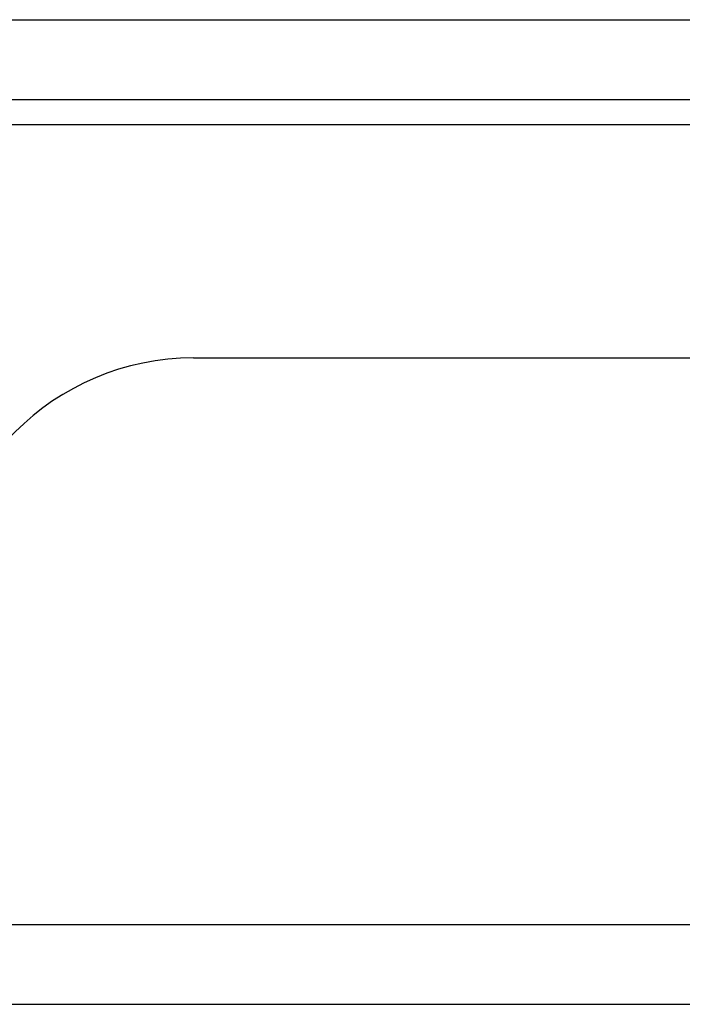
# Model space of a CAD drawing. Header units: inches. Extents: x 20 to 506, y 54 to 236.
# Tile 43 of 245: x 113.28 to 114.1, y 54.595 to 55.814. Entities that reach past the tile are written whole.
import ezdxf

# ---------------------------------------------------------------- set-up
doc = ezdxf.new("R2010")
doc.units = ezdxf.units.IN
doc.header["$MEASUREMENT"] = 0
doc.layers.add('Visible Edges(ANSI)', color=7, linetype='Continuous', lineweight=25)
doc.layers.add('Visible Tangent Edges(ANSI)', color=7, linetype='Continuous', lineweight=25)

msp = doc.modelspace()

# ---------------------------------------------------------------- linework, layer by layer
at = {"layer": 'Visible Edges(ANSI)'}
for p, q in [((68.3494, 55.7146), (116.1514, 55.7146)), ((113.4949, 55.395), (116.0529, 55.395)), ((116.0529, 54.595), (68.4479, 54.595))]:
    msp.add_line(p, q, dxfattribs=at)
msp.add_arc((113.4949, 55.083), 0.312, 90, 180, dxfattribs=at)
at = {"layer": 'Visible Tangent Edges(ANSI)'}
for p, q in [((68.3494, 55.8136), (115.3843, 55.8136)), ((115.2523, 55.6836), (112.6818, 55.6836)), ((68.4479, 54.694), (116.0529, 54.694))]:
    msp.add_line(p, q, dxfattribs=at)

doc.saveas('drawing.dxf')
